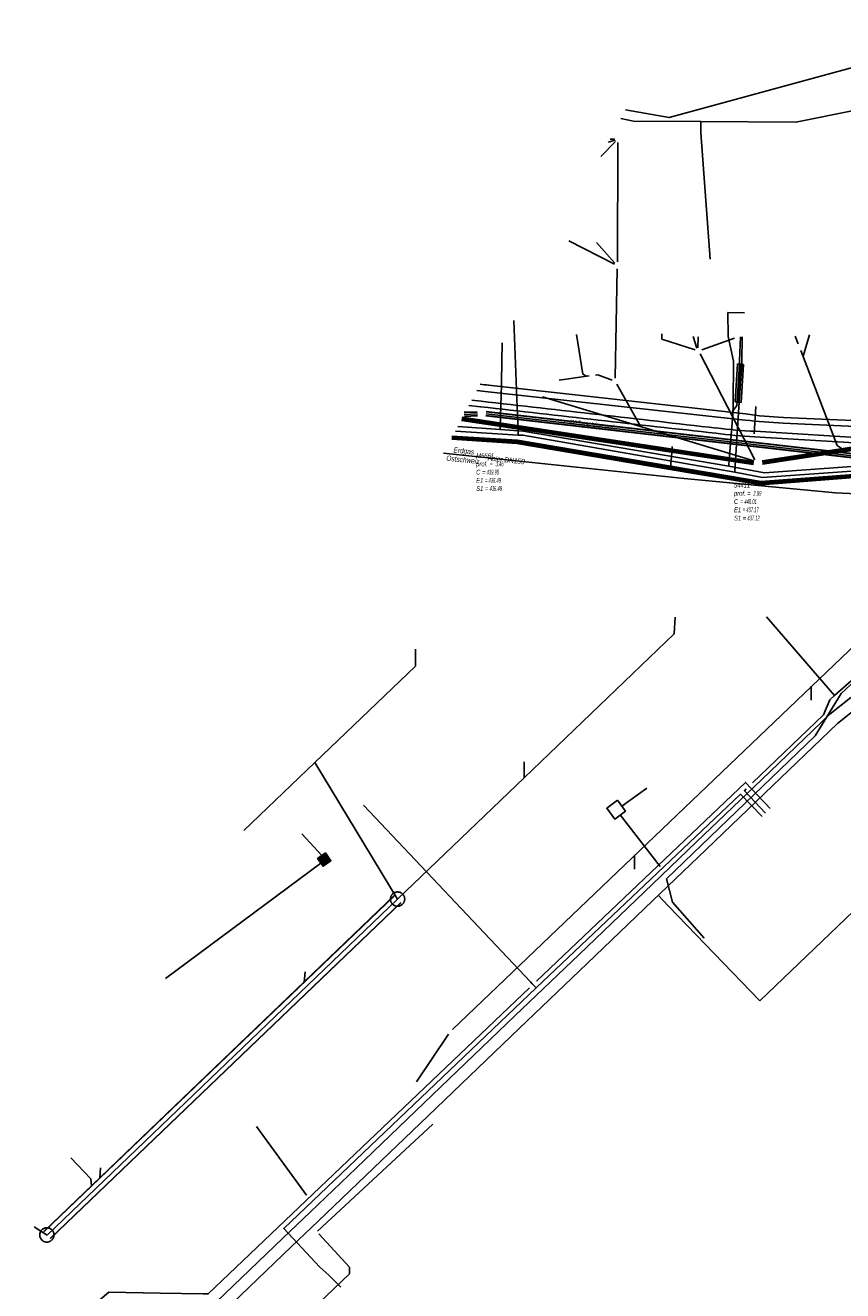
# Model space of a CAD drawing. Header units: metres. Extents: x 2695563 to 2696938, y 1260544 to 1262032.
# Tile 27 of 256: x 2695678 to 2695763, y 1261185 to 1261317. Entities that reach past the tile are written whole.
import ezdxf

# ---------------------------------------------------------------- set-up
doc = ezdxf.new("R2010")
doc.units = ezdxf.units.M
doc.header["$LTSCALE"] = 100
for name, pattern in [('AUSGEZOGEN', [0]), ('STRICHLINIE2_S3', [0.25, 0.15, -0.1]), ('VERDECKT2_S2', [0.18, 0.1, -0.08])]:
    doc.linetypes.add(name, pattern=pattern)
for name, color, linetype in [('Eau portable_Cadastre des conduites_Conduite', 171, 'AUSGEZOGEN'), ('Eau potable_Cadastre des conduites_Tube de protection', 171, 'AUSGEZOGEN'), ('EU_Cadastre des conduites', 24, 'AUSGEZOGEN'), ('EU_Cadastre des conduites – Texte', 7, 'AUSGEZOGEN'), ('EU_Cadastre des conduites_Regard normalisé – Texte', 24, 'AUSGEZOGEN'), ('EU_Cadastre des conduites_Regard – Polygone de détail', 24, 'AUSGEZOGEN'), ('Gaz_Cadastre des conduites_Conduite', 32, 'AUSGEZOGEN'), ('Gaz_Cadastre des conduites_Conduite_Texte', 32, 'AUSGEZOGEN'), ('Gaz_Cadastre des conduites_Tube de protection', 32, 'AUSGEZOGEN'), ('Réseau électrique_Cadastre des conduite_Bord du tracé', 1, 'AUSGEZOGEN'), ('Réseau électrique_Cadastre des conduite_Tronçon de tracé', 1, 'AUSGEZOGEN'), ('Réseau électrique_Cadastre des conduites_Ouvrage_Surface-Ligne-Point', 1, 'AUSGEZOGEN'), ('TV_Cadastre des conduites_CONDUITE', 92, 'AUSGEZOGEN'), ('Télécommunications_SW_Cadastre des conduites_Bord du tracé', 94, 'AUSGEZOGEN'), ('Télécommunications_SW_Cadastre des conduites_Ouvrage', 94, 'AUSGEZOGEN')]:
    doc.layers.add(name, color=color, linetype=linetype)
doc.styles.add('ARIAL', font='arial.ttf')
pattern_1 = [(0, (2708005, 1273150), (6075, 6075), [6075, -6075]), (90, (2708005, 1273150), (-6075, 6075), [6075, -6075])]

# ---------------------------------------------------------------- blocks, each defined once
blk = doc.blocks.new('COMPLEXOBJECT_1520')
at = {"layer": 'EU_Cadastre des conduites_Regard – Polygone de détail', "color": 24, "linetype": 'STRICHLINIE2_S3', "transparency": 33554687}
for radius, start, end in [(0.747, 68.488, 153.6846), (0.748, 350.6204, 68.7638), (0.749, 153.3972, 236.577), (0.751, 236.6124, 350.6568)]:
    blk.add_arc((5678.94, 11190.81), radius, start, end, dxfattribs=at)
blk = doc.blocks.new('COMPLEXOBJECT_1521')
at = {"layer": 'EU_Cadastre des conduites_Regard – Polygone de détail', "color": 24, "linetype": 'STRICHLINIE2_S3', "transparency": 33554687}
for radius, start, end in [(0.748, 131.5894, 223.8421), (0.749, 43.8157, 131.7791), (0.751, 311.0535, 43.7797), (0.75, 223.7065, 310.9778)]:
    blk.add_arc((5715.72, 11226.03), radius, start, end, dxfattribs=at)
blk = doc.blocks.new('COMPLEXOBJECT_1764')
at = {"layer": 'Réseau électrique_Cadastre des conduite_Bord du tracé', "color": 1, "linetype": 'AUSGEZOGEN', "transparency": 33554687}
for p, q in [((5725.22, 11279.23), (5752.17, 11276.26)), ((5752.21, 11276.92), (5725.28, 11279.93))]:
    blk.add_line(p, q, dxfattribs=at)
blk.add_lwpolyline([(5756.17, 11275.96), (5769.1, 11275.35), (5778.42, 11275.24), (5778.39, 11275.88), (5769.11, 11275.98), (5756.2, 11276.55)], dxfattribs=at)
for centre, radius, start, end in [((5719.08, 11237.25), 42.42, 81.6751, 83.2707), ((5692.22, 10984.57), 297.2, 83.6129, 83.786), ((5760.14, 11354.44), 78.58, 264.1777, 267.1037), ((5757.76, 11315.78), 39.26, 261.865, 267.7203)]:
    blk.add_arc(centre, radius, start, end, dxfattribs=at)
blk = doc.blocks.new('COMPLEXOBJECT_1786')
at = {"layer": 'Réseau électrique_Cadastre des conduite_Bord du tracé', "color": 1, "linetype": 'AUSGEZOGEN', "transparency": 33554687}
for p, q in [((5723.2, 11277.78), (5724.44, 11277.67)), ((5724.5, 11278.26), (5723.5, 11278.35)), ((5765.46, 11274.34), (5753.22, 11275.09)), ((5753.18, 11274.51), (5765.41, 11273.77))]:
    blk.add_line(p, q, dxfattribs=at)
blk.add_lwpolyline([(5772.2, 11273.67), (5776.91, 11273.8), (5776.92, 11274.35)], dxfattribs=at)
for centre, radius, start, end in [((6202.41, 15398.81), 4148.76, 263.38443, 263.72712), ((8560.29, 36000.14), 24884, 263.456344, 263.513489), ((5756.42, 11333.44), 59.01, 262.874, 266.856), ((5755.29, 11323.11), 48.06, 262.6695, 267.5251), ((5769.71, 11332.16), 58.55, 265.7897, 272.4381), ((5769.66, 11326.22), 52.05, 265.3702, 272.7708), ((5760.54, 11837.27), 563.16, 271.1835, 271.6663)]:
    blk.add_arc(centre, radius, start, end, dxfattribs=at)

msp = doc.modelspace()

# ---------------------------------------------------------------- hatches: boundary and pattern name
at = {"layer": 'Réseau électrique_Cadastre des conduite_Bord du tracé', "lineweight": 18, "transparency": 33554687}
h = msp.add_hatch(dxfattribs=at)
h.set_pattern_fill('MUSTER', color=1, scale=6075, style=0, pattern_type=2)
h.set_pattern_definition(pattern_1)
h.paths.add_polyline_path([(2695725.02, 1261279.19), (2695725.06, 1261279.19), (2695725.1, 1261279.18), (2695725.14, 1261279.18), (2695725.17, 1261279.18), (2695725.21, 1261279.17), (2695725.25, 1261279.17), (2695725.29, 1261279.16), (2695725.32, 1261279.16), (2695725.36, 1261279.15), (2695725.4, 1261279.15), (2695725.44, 1261279.14), (2695725.48, 1261279.14), (2695725.51, 1261279.13), (2695725.55, 1261279.13), (2695725.59, 1261279.12), (2695725.63, 1261279.12), (2695725.66, 1261279.11), (2695725.7, 1261279.11), (2695725.74, 1261279.1), (2695725.78, 1261279.1), (2695725.82, 1261279.09), (2695725.85, 1261279.09), (2695725.89, 1261279.08), (2695725.93, 1261279.08), (2695725.97, 1261279.07), (2695726, 1261279.07), (2695726.04, 1261279.06), (2695726.08, 1261279.06), (2695726.12, 1261279.05), (2695726.16, 1261279.04), (2695726.19, 1261279.04), (2695753.14, 1261276.07), (2695753.27, 1261276.06), (2695753.4, 1261276.05), (2695753.53, 1261276.04), (2695753.66, 1261276.02), (2695753.78, 1261276.01), (2695753.91, 1261276), (2695754.04, 1261275.99), (2695754.17, 1261275.98), (2695754.3, 1261275.96), (2695754.43, 1261275.95), (2695754.56, 1261275.94), (2695754.69, 1261275.93), (2695754.82, 1261275.92), (2695754.94, 1261275.91), (2695755.07, 1261275.9), (2695755.2, 1261275.89), (2695755.33, 1261275.88), (2695755.46, 1261275.87), (2695755.59, 1261275.86), (2695755.72, 1261275.85), (2695755.85, 1261275.85), (2695755.98, 1261275.84), (2695756.11, 1261275.83), (2695756.24, 1261275.82), (2695756.37, 1261275.81), (2695756.49, 1261275.8), (2695756.62, 1261275.8), (2695756.75, 1261275.79), (2695756.88, 1261275.78), (2695757.01, 1261275.78), (2695757.14, 1261275.77), (2695770.07, 1261275.16), (2695779.39, 1261275.05), (2695779.36, 1261275.69), (2695770.08, 1261275.78), (2695757.17, 1261276.36), (2695757.04, 1261276.37), (2695756.91, 1261276.37), (2695756.78, 1261276.38), (2695756.65, 1261276.39), (2695756.52, 1261276.39), (2695756.39, 1261276.4), (2695756.27, 1261276.41), (2695756.14, 1261276.42), (2695756.01, 1261276.43), (2695755.88, 1261276.44), (2695755.75, 1261276.45), (2695755.62, 1261276.46), (2695755.49, 1261276.47), (2695755.36, 1261276.48), (2695755.23, 1261276.49), (2695755.1, 1261276.5), (2695754.98, 1261276.51), (2695754.85, 1261276.52), (2695754.72, 1261276.54), (2695754.59, 1261276.55), (2695754.46, 1261276.57), (2695754.33, 1261276.58), (2695754.2, 1261276.59), (2695754.07, 1261276.61), (2695753.95, 1261276.62), (2695753.82, 1261276.64), (2695753.69, 1261276.66), (2695753.56, 1261276.67), (2695753.43, 1261276.69), (2695753.3, 1261276.71), (2695753.18, 1261276.73), (2695726.25, 1261279.74), (2695726.23, 1261279.74), (2695726.2, 1261279.74), (2695726.17, 1261279.75), (2695726.14, 1261279.75), (2695726.11, 1261279.75), (2695726.08, 1261279.76), (2695726.05, 1261279.76), (2695726.02, 1261279.76), (2695726, 1261279.77), (2695725.97, 1261279.77), (2695725.94, 1261279.77), (2695725.91, 1261279.78), (2695725.88, 1261279.78), (2695725.85, 1261279.78), (2695725.82, 1261279.79), (2695725.79, 1261279.79), (2695725.77, 1261279.79), (2695725.74, 1261279.8), (2695725.71, 1261279.8), (2695725.68, 1261279.8), (2695725.65, 1261279.81), (2695725.62, 1261279.81), (2695725.59, 1261279.81), (2695725.56, 1261279.81), (2695725.54, 1261279.82), (2695725.51, 1261279.82), (2695725.48, 1261279.82), (2695725.45, 1261279.83), (2695725.42, 1261279.83), (2695725.39, 1261279.83), (2695725.36, 1261279.84)], flags=0)
h = msp.add_hatch(dxfattribs=at)
h.set_pattern_fill('MUSTER', color=1, scale=6075, style=0, pattern_type=2)
h.set_pattern_definition(pattern_1)
h.paths.add_polyline_path([(2695724.17, 1261277.59), (2695725.41, 1261277.48), (2695726.21, 1261277.38), (2695727, 1261277.29), (2695727.8, 1261277.2), (2695728.59, 1261277.11), (2695729.39, 1261277.02), (2695730.18, 1261276.93), (2695730.98, 1261276.84), (2695731.77, 1261276.74), (2695732.57, 1261276.65), (2695733.36, 1261276.56), (2695734.16, 1261276.47), (2695734.95, 1261276.38), (2695735.75, 1261276.29), (2695736.54, 1261276.2), (2695737.34, 1261276.11), (2695738.13, 1261276.02), (2695738.93, 1261275.93), (2695739.72, 1261275.84), (2695740.52, 1261275.75), (2695741.32, 1261275.66), (2695742.11, 1261275.57), (2695742.91, 1261275.49), (2695743.7, 1261275.4), (2695744.5, 1261275.31), (2695745.29, 1261275.22), (2695746.09, 1261275.13), (2695746.88, 1261275.04), (2695747.68, 1261274.96), (2695748.48, 1261274.87), (2695749.27, 1261274.78), (2695750.07, 1261274.69), (2695750.2, 1261274.68), (2695750.33, 1261274.66), (2695750.46, 1261274.64), (2695750.59, 1261274.63), (2695750.72, 1261274.61), (2695750.86, 1261274.6), (2695750.99, 1261274.58), (2695751.12, 1261274.57), (2695751.25, 1261274.56), (2695751.38, 1261274.54), (2695751.51, 1261274.53), (2695751.64, 1261274.52), (2695751.78, 1261274.5), (2695751.91, 1261274.49), (2695752.04, 1261274.48), (2695752.17, 1261274.47), (2695752.3, 1261274.46), (2695752.44, 1261274.44), (2695752.57, 1261274.43), (2695752.7, 1261274.42), (2695752.83, 1261274.41), (2695752.96, 1261274.4), (2695753.09, 1261274.39), (2695753.23, 1261274.38), (2695753.36, 1261274.37), (2695753.49, 1261274.36), (2695753.62, 1261274.36), (2695753.75, 1261274.35), (2695753.89, 1261274.34), (2695754.02, 1261274.33), (2695754.15, 1261274.32), (2695766.38, 1261273.58), (2695766.6, 1261273.57), (2695766.82, 1261273.55), (2695767.04, 1261273.54), (2695767.25, 1261273.53), (2695767.47, 1261273.51), (2695767.69, 1261273.5), (2695767.91, 1261273.49), (2695768.13, 1261273.48), (2695768.35, 1261273.47), (2695768.57, 1261273.46), (2695768.79, 1261273.46), (2695769.01, 1261273.45), (2695769.23, 1261273.44), (2695769.44, 1261273.44), (2695769.66, 1261273.43), (2695769.88, 1261273.43), (2695770.1, 1261273.43), (2695770.32, 1261273.43), (2695770.54, 1261273.43), (2695770.76, 1261273.43), (2695770.98, 1261273.43), (2695771.2, 1261273.43), (2695771.42, 1261273.43), (2695771.64, 1261273.43), (2695771.85, 1261273.44), (2695772.07, 1261273.44), (2695772.29, 1261273.45), (2695772.51, 1261273.45), (2695772.73, 1261273.46), (2695772.95, 1261273.47), (2695773.17, 1261273.48), (2695777.88, 1261273.61), (2695777.89, 1261274.16), (2695777.74, 1261274.15), (2695777.58, 1261274.15), (2695777.43, 1261274.14), (2695777.28, 1261274.14), (2695777.12, 1261274.13), (2695776.97, 1261274.13), (2695776.82, 1261274.13), (2695776.66, 1261274.12), (2695776.51, 1261274.12), (2695776.36, 1261274.11), (2695776.21, 1261274.11), (2695776.05, 1261274.11), (2695775.9, 1261274.1), (2695775.75, 1261274.1), (2695775.59, 1261274.09), (2695775.44, 1261274.09), (2695775.29, 1261274.09), (2695775.13, 1261274.08), (2695774.98, 1261274.08), (2695774.83, 1261274.08), (2695774.68, 1261274.07), (2695774.52, 1261274.07), (2695774.37, 1261274.06), (2695774.22, 1261274.06), (2695774.06, 1261274.06), (2695773.91, 1261274.05), (2695773.76, 1261274.05), (2695773.6, 1261274.05), (2695773.45, 1261274.04), (2695773.3, 1261274.04), (2695773.15, 1261274.04), (2695772.93, 1261274.03), (2695772.71, 1261274.02), (2695772.49, 1261274.01), (2695772.28, 1261274), (2695772.06, 1261274), (2695771.84, 1261273.99), (2695771.63, 1261273.99), (2695771.41, 1261273.98), (2695771.19, 1261273.98), (2695770.98, 1261273.98), (2695770.76, 1261273.98), (2695770.54, 1261273.98), (2695770.33, 1261273.98), (2695770.11, 1261273.98), (2695769.89, 1261273.98), (2695769.68, 1261273.99), (2695769.46, 1261273.99), (2695769.24, 1261274), (2695769.03, 1261274), (2695768.81, 1261274.01), (2695768.59, 1261274.02), (2695768.38, 1261274.03), (2695768.16, 1261274.04), (2695767.94, 1261274.05), (2695767.73, 1261274.06), (2695767.51, 1261274.07), (2695767.29, 1261274.08), (2695767.08, 1261274.1), (2695766.86, 1261274.11), (2695766.64, 1261274.13), (2695766.43, 1261274.15), (2695754.19, 1261274.9), (2695754.06, 1261274.91), (2695753.92, 1261274.91), (2695753.79, 1261274.92), (2695753.66, 1261274.93), (2695753.53, 1261274.93), (2695753.4, 1261274.94), (2695753.27, 1261274.95), (2695753.14, 1261274.96), (2695753.01, 1261274.97), (2695752.88, 1261274.98), (2695752.74, 1261274.99), (2695752.61, 1261275), (2695752.48, 1261275.01), (2695752.35, 1261275.02), (2695752.22, 1261275.03), (2695752.09, 1261275.04), (2695751.96, 1261275.05), (2695751.83, 1261275.06), (2695751.7, 1261275.07), (2695751.57, 1261275.09), (2695751.44, 1261275.1), (2695751.3, 1261275.11), (2695751.17, 1261275.13), (2695751.04, 1261275.14), (2695750.91, 1261275.16), (2695750.78, 1261275.17), (2695750.65, 1261275.19), (2695750.52, 1261275.2), (2695750.39, 1261275.22), (2695750.26, 1261275.23), (2695750.13, 1261275.25), (2695749.33, 1261275.34), (2695748.54, 1261275.43), (2695747.74, 1261275.52), (2695746.95, 1261275.61), (2695746.15, 1261275.7), (2695745.36, 1261275.79), (2695744.56, 1261275.88), (2695743.77, 1261275.97), (2695742.97, 1261276.07), (2695742.18, 1261276.16), (2695741.38, 1261276.25), (2695740.58, 1261276.34), (2695739.79, 1261276.43), (2695738.99, 1261276.52), (2695738.2, 1261276.61), (2695737.4, 1261276.7), (2695736.61, 1261276.79), (2695735.81, 1261276.88), (2695735.02, 1261276.97), (2695734.22, 1261277.06), (2695733.43, 1261277.15), (2695732.63, 1261277.25), (2695731.84, 1261277.34), (2695731.04, 1261277.43), (2695730.24, 1261277.52), (2695729.45, 1261277.61), (2695728.65, 1261277.7), (2695727.86, 1261277.79), (2695727.06, 1261277.88), (2695726.27, 1261277.97), (2695725.47, 1261278.07), (2695724.47, 1261278.16)], flags=0)
h = msp.add_hatch(dxfattribs=at)
h.set_pattern_fill('MUSTER', color=1, scale=6075, style=0, pattern_type=2)
h.set_pattern_definition(pattern_1)
h.paths.add_polyline_path([(2695695.44, 1261179.68), (2695696.69, 1261180.88), (2695705.57, 1261189.39), (2695708.36, 1261192.06), (2695714.16, 1261197.62), (2695719.91, 1261203.12), (2695729.46, 1261212.27), (2695736.58, 1261219.1), (2695743.42, 1261225.66), (2695748.21, 1261230.25), (2695755.19, 1261236.93), (2695762.85, 1261244.27), (2695765.12, 1261246.06), (2695764.24, 1261246.97), (2695762.02, 1261245.22), (2695754.89, 1261238.39), (2695748.06, 1261231.85), (2695743.44, 1261227.42), (2695735.73, 1261220.03), (2695729.01, 1261213.59), (2695719.48, 1261204.46), (2695712.34, 1261197.62), (2695707.53, 1261193.01), (2695704.67, 1261190.27), (2695695.99, 1261181.95), (2695694.4, 1261180.73)], flags=0)
at = {"layer": 'Réseau électrique_Cadastre des conduites_Ouvrage_Surface-Ligne-Point', "lineweight": 18, "transparency": 33554687}
h = msp.add_hatch(dxfattribs=at)
h.set_pattern_fill('MUSTER', color=1, scale=4050, style=0, pattern_type=2)
h.set_pattern_definition([(0, (2703955, 1269100), (4050, 4050), [4050, -4050]), (90, (2703955, 1269100), (-4050, 4050), [4050, -4050])])
h.paths.add_polyline_path([(2695739.76, 1261236.2), (2695738.64, 1261235.36), (2695739.48, 1261234.24), (2695740.6, 1261235.08)], flags=0)
at = {"layer": 'Télécommunications_SW_Cadastre des conduites_Ouvrage', "transparency": 33554687}
msp.add_hatch(color=7, dxfattribs=at).paths.add_polyline_path([(2695708.3, 1261230.11), (2695708.88, 1261229.29), (2695709.7, 1261229.86), (2695709.12, 1261230.69)])

# ---------------------------------------------------------------- linework, layer by layer
at = {"layer": 'Eau portable_Cadastre des conduites_Conduite', "color": 7, "linetype": 'AUSGEZOGEN', "transparency": 33554687}
for p, q in [((2695727.59, 1261280.16), (2695727.67, 1261284.19)), ((2695762.52, 1261247.18), (2695755.38, 1261255.44)), ((2695730.63, 1261217.16), (2695713.11, 1261235.68))]:
    msp.add_line(p, q, dxfattribs=at)
at = {"layer": 'Eau portable_Cadastre des conduites_Conduite', "linetype": 'AUSGEZOGEN', "transparency": 33554687}
for p, q in [((2695729.22, 1261273.67), (2695722.38, 1261274.09)), ((2695729.22, 1261273.65), (2695722.38, 1261274.08)), ((2695729.22, 1261273.63), (2695722.38, 1261274.06)), ((2695729.26, 1261273.97), (2695722.4, 1261274.39)), ((2695729.26, 1261273.95), (2695722.4, 1261274.37)), ((2695729.26, 1261273.93), (2695722.4, 1261274.36)), ((2695745.31, 1261270.94), (2695729.22, 1261273.67)), ((2695745.3, 1261270.92), (2695729.22, 1261273.65)), ((2695745.3, 1261270.9), (2695729.22, 1261273.63)), ((2695745.36, 1261271.24), (2695729.26, 1261273.97)), ((2695745.36, 1261271.22), (2695729.26, 1261273.95)), ((2695745.35, 1261271.2), (2695729.26, 1261273.93)), ((2695802.66, 1261273.33), (2695754.84, 1261269.63)), ((2695802.66, 1261273.31), (2695754.84, 1261269.61)), ((2695802.66, 1261273.29), (2695754.84, 1261269.59)), ((2695802.68, 1261273.03), (2695754.82, 1261269.33)), ((2695802.69, 1261273.01), (2695754.82, 1261269.31)), ((2695802.69, 1261272.99), (2695754.82, 1261269.29)), ((2695754.82, 1261269.31), (2695745.3, 1261270.92)), ((2695754.82, 1261269.29), (2695745.3, 1261270.9)), ((2695754.82, 1261269.33), (2695745.31, 1261270.94)), ((2695754.84, 1261269.59), (2695745.35, 1261271.2)), ((2695754.84, 1261269.63), (2695745.36, 1261271.24)), ((2695754.84, 1261269.61), (2695745.36, 1261271.22))]:
    msp.add_line(p, q, dxfattribs=at)
at = {"layer": 'Eau portable_Cadastre des conduites_Conduite', "color": 255, "linetype": 'AUSGEZOGEN', "transparency": 33554687}
for p, q in [((2695729.24, 1261273.8), (2695722.39, 1261274.22)), ((2695745.33, 1261271.07), (2695729.24, 1261273.8)), ((2695802.67, 1261273.16), (2695754.83, 1261269.46)), ((2695754.83, 1261269.46), (2695745.33, 1261271.07))]:
    msp.add_line(p, q, dxfattribs=at)
at = {"layer": 'Eau portable_Cadastre des conduites_Conduite', "color": 7, "linetype": 'AUSGEZOGEN', "transparency": 33554687}
for points in [[(2695751.43, 1261271.25), (2695751.45, 1261271.51), (2695751.47, 1261271.75), (2695751.48, 1261271.91), (2695751.91, 1261277.07), (2695752.28, 1261277.59), (2695752.31, 1261277.99), (2695752.55, 1261281.97), (2695752.56, 1261282.12), (2695752.57, 1261282.3), (2695752.65, 1261284.8)], [(2695727.44, 1261275.08), (2695727.45, 1261275.36), (2695727.58, 1261279.77), (2695727.59, 1261280.16)], [(2695795.01, 1261273.48), (2695787.88, 1261272.85), (2695774.95, 1261271.98), (2695755.19, 1261270.56), (2695751.43, 1261271.25), (2695729.87, 1261274.93), (2695727.44, 1261275.08), (2695723.01, 1261275.39)], [(2695745.33, 1261271.07), (2695745.45, 1261272.65), (2695745.5, 1261273.31)], [(2695740.92, 1261153.12), (2695743.52, 1261150.59), (2695751.94, 1261141.91), (2695754.06, 1261139.72), (2695758.98, 1261144.46), (2695765.32, 1261150.56), (2695775.56, 1261160.43), (2695782.79, 1261167.38), (2695791.52, 1261175.73), (2695800.18, 1261184.01), (2695805.42, 1261189.02), (2695817.65, 1261200.76), (2695819.23, 1261202.25), (2695819.78, 1261202.77), (2695825.71, 1261208.45), (2695800.26, 1261234.99), (2695779.4, 1261256.62), (2695777.39, 1261258.64), (2695776.43, 1261258.66), (2695773.32, 1261256.69), (2695762.52, 1261247.18), (2695762.05, 1261246.73), (2695761.38, 1261245.16), (2695753.92, 1261238.02)], [(2695731.27, 1261217.22), (2695753.18, 1261238.07), (2695755.79, 1261235.34)], [(2695753.27, 1261237.4), (2695753.08, 1261237.21), (2695755.29, 1261234.85)], [(2695754.94, 1261234.52), (2695752.66, 1261236.84), (2695731.23, 1261216.53), (2695704.76, 1261191.28), (2695708.54, 1261187.24), (2695709.47, 1261186.4), (2695710.74, 1261185.15)], [(2695677.65, 1261177.16), (2695678.58, 1261177.95), (2695686.41, 1261184.62), (2695691.81, 1261184.53), (2695696.29, 1261184.45), (2695696.84, 1261184.44), (2695730.54, 1261216.53)], [(2695731.23, 1261216.53), (2695730.83, 1261216.95), (2695730.63, 1261217.16)]]:
    msp.add_lwpolyline(points, dxfattribs=at)
at = {"layer": 'Eau potable_Cadastre des conduites_Tube de protection', "color": 7, "linetype": 'VERDECKT2_S2', "transparency": 33554687}
msp.add_lwpolyline([(2695752.1, 1261278), (2695752.35, 1261281.98), (2695752.75, 1261281.95), (2695752.5, 1261277.98), (2695752.1, 1261278)], close=True, dxfattribs=at)
at = {"layer": 'EU_Cadastre des conduites', "color": 24, "linetype": 'AUSGEZOGEN', "transparency": 33554687}
for p, q in [((2695738.01, 1261303.71), (2695739.54, 1261305.3)), ((2695738.8, 1261305.22), (2695739.52, 1261305.45)), ((2695738.98, 1261305.55), (2695739.46, 1261305.54)), ((2695739.79, 1261305.2), (2695739.76, 1261292.67)), ((2695734.65, 1261294.88), (2695739.44, 1261292.43)), ((2695737.57, 1261294.7), (2695739.49, 1261292.54)), ((2695739.74, 1261291.93), (2695739.52, 1261280.47)), ((2695747.7, 1261284.86), (2695748.07, 1261283.61)), ((2695748.21, 1261284.8), (2695748.2, 1261283.67)), ((2695752.02, 1261284.68), (2695748.61, 1261283.44)), ((2695758.4, 1261284.87), (2695758.71, 1261284.07)), ((2695759.9, 1261285.01), (2695759.23, 1261282.78)), ((2695748.43, 1261283.02), (2695754.16, 1261271.92)), ((2695733.66, 1261280.28), (2695736.8, 1261280.73)), ((2695739.68, 1261279.84), (2695742.22, 1261275.38)), ((2695731.91, 1261278.52), (2695754.06, 1261271.79)), ((2695722.46, 1261212.17), (2695767.05, 1261254.79)), ((2695760.09, 1261246.72), (2695760.09, 1261248.16)), ((2695700.58, 1261233.04), (2695708.02, 1261240.17)), ((2695708.02, 1261240.17), (2695716.69, 1261225.84)), ((2695729.98, 1261240.24), (2695729.97, 1261238.57)), ((2695729.97, 1261238.57), (2695716.69, 1261225.84)), ((2695741.56, 1261228.99), (2695741.56, 1261230.41)), ((2695707.01, 1261218.22), (2695706.9, 1261217.14)), ((2695718.67, 1261206.68), (2695722.02, 1261211.66)), ((2695720.41, 1261202.22), (2695708.3, 1261191.01)), ((2695685.54, 1261197.64), (2695685.47, 1261196.6))]:
    msp.add_line(p, q, dxfattribs=at)
at = {"layer": 'EU_Cadastre des conduites', "linetype": 'AUSGEZOGEN', "transparency": 33554687}
for p, q in [((2695754.94, 1261271.8), (2695803.43, 1261279.19)), ((2695754.94, 1261271.78), (2695803.43, 1261279.17)), ((2695754.95, 1261271.76), (2695803.44, 1261279.15)), ((2695754.99, 1261271.5), (2695803.48, 1261278.89)), ((2695754.99, 1261271.48), (2695803.48, 1261278.87)), ((2695754.99, 1261271.46), (2695803.48, 1261278.85)), ((2695723.41, 1261276.03), (2695754.01, 1261271.42)), ((2695723.42, 1261276.07), (2695754.02, 1261271.45)), ((2695723.42, 1261276.05), (2695754.01, 1261271.43)), ((2695723.46, 1261276.37), (2695754.06, 1261271.75)), ((2695723.46, 1261276.35), (2695754.06, 1261271.73)), ((2695723.46, 1261276.33), (2695754.06, 1261271.71)), ((2695725.06, 1261276.95), (2695723.68, 1261276.9)), ((2695725.06, 1261276.93), (2695723.68, 1261276.88)), ((2695725.06, 1261276.91), (2695723.68, 1261276.86)), ((2695725.08, 1261276.55), (2695723.7, 1261276.5)), ((2695725.08, 1261276.53), (2695723.7, 1261276.48)), ((2695725.08, 1261276.51), (2695723.7, 1261276.46)), ((2695765.88, 1261271.97), (2695725.95, 1261276.55)), ((2695765.88, 1261271.95), (2695725.95, 1261276.53)), ((2695765.88, 1261271.99), (2695725.96, 1261276.57)), ((2695765.93, 1261272.39), (2695726, 1261276.97)), ((2695765.93, 1261272.37), (2695726, 1261276.95)), ((2695765.92, 1261272.35), (2695726, 1261276.93)), ((2695716.33, 1261226.21), (2695679.58, 1261190.98)), ((2695716.34, 1261226.2), (2695679.59, 1261190.96)), ((2695716.36, 1261226.18), (2695679.6, 1261190.95)), ((2695717.02, 1261225.49), (2695680.27, 1261190.26)), ((2695717.04, 1261225.48), (2695680.28, 1261190.24)), ((2695717.05, 1261225.46), (2695680.29, 1261190.23))]:
    msp.add_line(p, q, dxfattribs=at)
at = {"layer": 'EU_Cadastre des conduites', "color": 255, "transparency": 33554687}
for p, q in [((2695754.97, 1261271.63), (2695803.46, 1261279.02)), ((2695723.44, 1261276.2), (2695754.04, 1261271.58)), ((2695725.07, 1261276.73), (2695723.69, 1261276.68)), ((2695765.9, 1261272.17), (2695725.98, 1261276.75)), ((2695716.69, 1261225.84), (2695679.94, 1261190.6))]:
    msp.add_line(p, q, dxfattribs=at)
at = {"layer": 'EU_Cadastre des conduites', "color": 24, "linetype": 'AUSGEZOGEN', "transparency": 33554687}
for points in [[(2695744.42, 1261285.14), (2695744.42, 1261284.57), (2695747.92, 1261283.43)], [(2695735.45, 1261285.04), (2695736.11, 1261280.91), (2695736.5, 1261280.7)], [(2695758.98, 1261283.38), (2695762.82, 1261273.4), (2695763.33, 1261273.05)], [(2695737.46, 1261280.79), (2695737.71, 1261280.81), (2695739.2, 1261280.25)], [(2695745.81, 1261255.41), (2695745.71, 1261253.66), (2695729.97, 1261238.57)], [(2695718.59, 1261252.04), (2695718.56, 1261250.27), (2695708.02, 1261240.17)], [(2695682.41, 1261198.72), (2695684.52, 1261196.52), (2695684.6, 1261195.76)], [(2695679.94, 1261190.6), (2695679.28, 1261191.03), (2695678.57, 1261191.48)], [(2695708.42, 1261190.72), (2695711.65, 1261187.25), (2695711.65, 1261186.53), (2695693.42, 1261169.08)]]:
    msp.add_lwpolyline(points, dxfattribs=at)
at = {"layer": 'Gaz_Cadastre des conduites_Conduite', "color": 32, "linetype": 'AUSGEZOGEN', "transparency": 33554687}
for points in [[(2695729.35, 1261274.49), (2695729.31, 1261275.62), (2695728.9, 1261286.52)], [(2695752.06, 1261270.63), (2695752.07, 1261270.76), (2695752.08, 1261270.94), (2695752.09, 1261271.05), (2695752.09, 1261271.1), (2695752.11, 1261271.33), (2695752.54, 1261277.94), (2695752.79, 1261281.91), (2695752.8, 1261282.18), (2695752.81, 1261282.3), (2695752.85, 1261284.8)], [(2695722.76, 1261274.93), (2695729.35, 1261274.49), (2695729.85, 1261274.5), (2695752.06, 1261270.63), (2695754.99, 1261270.04), (2695788.85, 1261272.48), (2695789.1, 1261272.5)], [(2695808.59, 1261253.81), (2695804.48, 1261258.1), (2695802.42, 1261260.08), (2695795.53, 1261264.96), (2695791.38, 1261267.86), (2695785.64, 1261269.31), (2695779.1, 1261268.73), (2695771.12, 1261268.02), (2695767.73, 1261268.21), (2695762.63, 1261268.46), (2695746.77, 1261269.95), (2695721.53, 1261272.61)]]:
    msp.add_lwpolyline(points, dxfattribs=at)
at = {"layer": 'Gaz_Cadastre des conduites_Tube de protection', "color": 32, "linetype": 'VERDECKT2_S2', "transparency": 33554687}
msp.add_lwpolyline([(2695752.34, 1261277.95), (2695752.59, 1261281.92), (2695752.99, 1261281.9), (2695752.74, 1261277.92), (2695752.34, 1261277.95)], close=True, dxfattribs=at)
at = {"layer": 'Réseau électrique_Cadastre des conduite_Bord du tracé', "color": 1, "linetype": 'AUSGEZOGEN', "transparency": 33554687}
for points in [[(2695764.24, 1261246.97), (2695762.02, 1261245.22), (2695754.89, 1261238.39), (2695748.06, 1261231.85), (2695743.44, 1261227.42), (2695735.73, 1261220.03), (2695729.01, 1261213.59), (2695719.48, 1261204.46), (2695712.34, 1261197.62), (2695707.53, 1261193.01), (2695704.67, 1261190.27), (2695695.99, 1261181.95)], [(2695696.69, 1261180.88), (2695705.57, 1261189.39), (2695708.36, 1261192.06), (2695714.16, 1261197.62), (2695719.91, 1261203.12), (2695729.46, 1261212.27), (2695736.58, 1261219.1), (2695743.42, 1261225.66), (2695748.21, 1261230.25), (2695755.19, 1261236.93), (2695762.85, 1261244.27), (2695765.12, 1261246.06)]]:
    msp.add_lwpolyline(points, dxfattribs=at)
at = {"layer": 'Réseau électrique_Cadastre des conduite_Tronçon de tracé', "color": 1, "linetype": 'AUSGEZOGEN', "transparency": 33554687}
for p, q in [((2695751.37, 1261284.83), (2695751.35, 1261287.35)), ((2695751.35, 1261287.35), (2695753.1, 1261287.32)), ((2695754.09, 1261274.64), (2695754.29, 1261277.51)), ((2695740.22, 1261235.6), (2695742.83, 1261237.46)), ((2695744.23, 1261229.25), (2695740.06, 1261234.67)), ((2695745.11, 1261225.1), (2695744.02, 1261226.24)), ((2695745.11, 1261225.1), (2695754.68, 1261215.16)), ((2695707.13, 1261194.79), (2695701.91, 1261201.99))]:
    msp.add_line(p, q, dxfattribs=at)
for points in [[(2695751.85, 1261276.55), (2695751.9, 1261277.78), (2695751.93, 1261282.27), (2695751.37, 1261284.83)], [(2695754.68, 1261215.16), (2695772.69, 1261232.4), (2695765.06, 1261240.32), (2695768.79, 1261243.89)]]:
    msp.add_lwpolyline(points, dxfattribs=at)
at = {"layer": 'Réseau électrique_Cadastre des conduites_Ouvrage_Surface-Ligne-Point', "color": 1, "linetype": 'AUSGEZOGEN', "transparency": 33554687}
msp.add_lwpolyline([(2695739.76, 1261236.2), (2695738.64, 1261235.36), (2695739.48, 1261234.24), (2695740.6, 1261235.08), (2695739.76, 1261236.2)], close=True, dxfattribs=at)
at = {"layer": 'TV_Cadastre des conduites_CONDUITE', "color": 92, "linetype": 'AUSGEZOGEN', "transparency": 33554687}
for points in [[(2695770.63, 1261309.76), (2695758.48, 1261307.32), (2695748.5, 1261307.39)], [(2695748.5, 1261307.39), (2695741.45, 1261307.43), (2695740.13, 1261307.72)], [(2695748.5, 1261307.39), (2695748.49, 1261306.2), (2695749.48, 1261292.97)]]:
    msp.add_lwpolyline(points, dxfattribs=at)
at = {"layer": 'Télécommunications_SW_Cadastre des conduites_Bord du tracé', "color": 94, "linetype": 'AUSGEZOGEN', "transparency": 33554687}
for p, q in [((2695708.74, 1261230.42), (2695706.67, 1261232.68)), ((2695708.66, 1261229.61), (2695692.35, 1261217.5))]:
    msp.add_line(p, q, dxfattribs=at)
for points in [[(2695781.27, 1261316.75), (2695780.69, 1261317.48), (2695745.19, 1261307.8), (2695740.61, 1261308.63)], [(2695791.4, 1261258.84), (2695781.03, 1261259.68), (2695771.36, 1261254.95), (2695763.22, 1261247.39), (2695760.48, 1261242.96), (2695744.92, 1261227.98), (2695745.55, 1261225.52), (2695748.84, 1261221.75)]]:
    msp.add_lwpolyline(points, dxfattribs=at)
at = {"layer": 'Télécommunications_SW_Cadastre des conduites_Ouvrage', "color": 94, "transparency": 33554687}
msp.add_lwpolyline([(2695708.3, 1261230.11), (2695708.88, 1261229.29), (2695709.7, 1261229.86), (2695709.12, 1261230.69), (2695708.3, 1261230.11)], close=True, dxfattribs=at)

# ---------------------------------------------------------------- block references
at = {"layer": 'EU_Cadastre des conduites_Regard – Polygone de détail', "color": 24, "linetype": 'STRICHLINIE2_S3', "lineweight": -3, "transparency": 33554687}
for name in ['COMPLEXOBJECT_1521', 'COMPLEXOBJECT_1520']:
    msp.add_blockref(name, (2690000.97, 1249999.81), dxfattribs=at)
at = {"layer": 'Réseau électrique_Cadastre des conduite_Bord du tracé', "color": 1, "linetype": 'AUSGEZOGEN', "lineweight": -3, "transparency": 33554687}
for name in ['COMPLEXOBJECT_1764', 'COMPLEXOBJECT_1786']:
    msp.add_blockref(name, (2690000.97, 1249999.81), dxfattribs=at)

# ---------------------------------------------------------------- texts
at = {"layer": 'EU_Cadastre des conduites – Texte', "color": 24, "transparency": 33554687, "insert": (2695736.76, 1261275.53), "char_height": 0.5571, "width": 6, "attachment_point": 5, "rotation": 353.1186, "style": 'ARIAL'}
msp.add_mtext('\\A1;{\\fArial|b0|i1|c0|p34;\\W0.7;< \\W0.49;400 Tuyau béton armé}', dxfattribs=at)
at = {"layer": 'EU_Cadastre des conduites_Regard normalisé – Texte', "color": 24, "transparency": 33554687, "char_height": 0.5064, "attachment_point": 1, "line_spacing_factor": 1.024096, "style": 'ARIAL'}
for s, insert, width in [('\\A1;{\\fArial|b0|i1|c0|p34;\\W0.69564;M5661}\\P{\\fArial|b0|i1|c0|p34;\\H0.99721x;\\W0.69564;prof. = \\W0.48695; 3.46}\\P{\\fArial|b0|i1|c0|p34;\\H0.99721x;\\W0.69564;C =\\W0.48695; 439.95}\\P{\\fArial|b0|i1|c0|p34;\\H0.99721x;\\W0.69564;E1 \\W0.48695;= 436.49}\\P{\\fArial|b0|i1|c0|p34;\\H0.99721x;\\W0.69564;S1 =\\W0.48695; 436.49}', (2695724.94, 1261272.6), 2.8393), ('\\A1;{\\fArial|b0|i1|c0|p34;\\W0.69427;54411}\\P{\\fArial|b0|i1|c0|p34;\\H0.99721x;\\W0.69427;prof. = \\W0.48599; 2.89}\\P{\\fArial|b0|i1|c0|p34;\\H0.99721x;\\W0.69427;C =\\W0.48599; 440.01}\\P{\\fArial|b0|i1|c0|p34;\\H0.99721x;\\W0.69427;E1 \\W0.48599;= 437.17}\\P{\\fArial|b0|i1|c0|p34;\\H0.99721x;\\W0.69427;S1 =\\W0.48599; 437.12}', (2695751.98, 1261269.51), 2.8304)]:
    msp.add_mtext(s, dxfattribs=dict(at, insert=insert, width=width))
at = {"layer": 'Gaz_Cadastre des conduites_Conduite_Texte', "color": 32, "transparency": 33554687, "char_height": 0.5583, "attachment_point": 5, "rotation": 353.9826, "style": 'ARIAL'}
for s, insert, width in [('\\A1;{\\fArial|b0|i1|c0|p34;\\W0.7;Erdgas Ostschweiz}', (2695723.6, 1261272.38), 1.4057), ('\\A1;{\\fArial|b0|i1|c0|p34;\\W0.7;Acier DN150}', (2695728.1, 1261271.91), 3.1243)]:
    msp.add_mtext(s, dxfattribs=dict(at, insert=insert, width=width))

doc.saveas('drawing.dxf')
